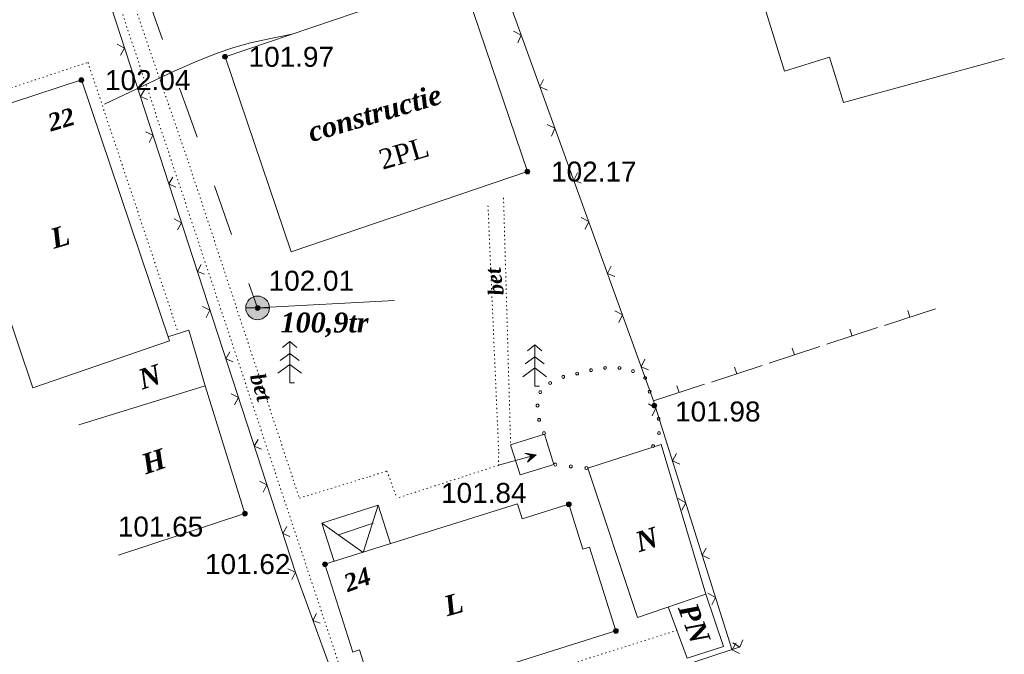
# Model space of a CAD drawing. Header units: millimetres. Extents: x 9396 to 25236, y 15106 to 31102.
# Tile 237 of 256: x 11724 to 11807, y 16735 to 16789. Entities that reach past the tile are written whole.
import ezdxf
from ezdxf.enums import TextEntityAlignment as Align

# ---------------------------------------------------------------- set-up
doc = ezdxf.new("R2010")
doc.units = ezdxf.units.MM
doc.linetypes.add('DOT', pattern=[0.25, 0, -0.25])
doc.linetypes.add('HIDDEN', pattern=[0.375, 0.25, -0.125])
for name, color, linetype, lineweight, true_color in [('1001010', 7, 'Continuous', 9, 0x000000), ('10010110', 7, 'Continuous', 20, 0xa25100), ('1040312', 7, 'Continuous', 9, 0x000000), ('1060000', 7, 'Continuous', 9, 0x000000), ('1070000', 7, 'DOT', 9, 0x000000), ('21100200', 7, 'HIDDEN', 0, 0x800080), ('3000220', 7, 'Continuous', 9, 0x000000), ('3000260', 7, 'Continuous', 9, 0x000000), ('4000091', 7, 'Continuous', 9, 0x000000), ('4000230', 7, 'Continuous', 9, 0x000000), ('5010210', 7, 'Continuous', 20, 0x008000), ('5010420', 7, 'Continuous', 9, 0x000000)]:
    doc.layers.add(name, color=color, linetype=linetype, lineweight=lineweight, true_color=true_color)
doc.styles.add('1', font='timesbi.ttf', dxfattribs={"height": 0.00127})
doc.styles.add('10', font='timesbi.ttf', dxfattribs={"height": 0.001481})
doc.styles.add('11', font='times.ttf', dxfattribs={"height": 0.001693})
doc.styles.add('12', font='timesbi.ttf', dxfattribs={"height": 0.001693})
doc.styles.add('9', font='timesbi.ttf', dxfattribs={"height": 0.001693})
doc.styles.add('F2', font='arial.ttf', dxfattribs={"height": 0.001693})

# ---------------------------------------------------------------- blocks, each defined once
blk = doc.blocks.new('SYMBOL21100200')
at = {"true_color": 0x800080}
h = blk.add_hatch(color=216, dxfattribs=at)
edge = h.paths.add_edge_path()
edge.add_arc((0, 0), 0.1, 0, 360)
at = {"color": 216, "linetype": 'Continuous', "lineweight": 0, "true_color": 0x800080}
blk.add_circle((0, 0), 0.1, dxfattribs=at)
blk = doc.blocks.new('SYMBOL5010420')
at = {"true_color": 0xffffff}
h = blk.add_hatch(color=7, dxfattribs=at)
edge = h.paths.add_edge_path()
edge.add_arc((0, 0), 0.5, 0, 360)
at = {"color": 18, "linetype": 'Continuous', "lineweight": 9, "true_color": 0x000000, "flags": 128}
blk.add_lwpolyline([(-0.5, 0), (0.5, 0)], dxfattribs=at)
at = {"color": 18, "linetype": 'Continuous', "lineweight": 9, "true_color": 0x000000}
blk.add_circle((0, 0), 0.5, dxfattribs=at)
blk = doc.blocks.new('SYMBOL4000230')
at = {"color": 18, "linetype": 'Continuous', "lineweight": 0, "true_color": 0x000000, "flags": 128}
for points in [[(0.204, 0), (0, 0), (0, 1.75), (-0.3, 1.5)], [(0, 1.75), (0.3, 1.5)], [(0, 1.241), (-0.4, 0.95)], [(0, 1.241), (0.4, 0.95)], [(0, 0.778), (-0.5, 0.4)], [(0, 0.778), (0.5, 0.4)]]:
    blk.add_lwpolyline(points, dxfattribs=at)

msp = doc.modelspace()

# ---------------------------------------------------------------- linework, layer by layer
at = {"layer": '1001010', "color": 253}
for p, q in [((11741.103, 16786.052, 0.821), (11761.12, 16792.841, 0.821)), ((11793.484, 16782.192), (11807.112, 16785.895)), ((11736.389, 16761.974), (11724.814, 16757.994)), ((11766.1, 16750.608), (11768.961, 16751.509)), ((11776.053, 16738.537), (11771.824, 16751.188)), ((11750.722, 16745.53), (11753.641, 16746.522))]:
    msp.add_line(p, q, dxfattribs=at)
for points in [[(11793.484, 16782.192, 0), (11792.306, 16786.015, 0), (11788.483, 16784.836, 0), (11783.678, 16800.417, 0), (11803.078, 16805.597, 0), (11805.658, 16795.936, 0)], [(11761.12, 16792.841, 0.821), (11766.723, 16776.321, 0), (11746.707, 16769.532, 40.317), (11741.103, 16786.052, 0.821)], [(11724.814, 16757.994, 0), (11717.318, 16780.277, 0), (11728.938, 16784.097, 0), (11736.389, 16761.974, 0)], [(11736.273, 16762.322, 0), (11738.04, 16762.87, 0), (11739.432, 16758.171, 0), (11728.732, 16754.86, 0)], [(11739.432, 16758.171, 0), (11742.785, 16747.333, 0), (11732.09, 16743.817, 0)], [(11768.961, 16751.509, 0), (11768.159, 16754.055, 0), (11765.298, 16753.154, 0), (11766.1, 16750.608, 0)], [(11771.824, 16751.188, 0), (11778.036, 16753.185, 0), (11781.836, 16740.519, 0), (11776.053, 16738.537, 0)], [(11755.128, 16744.759, 0), (11754.075, 16748.047, 0), (11749.308, 16746.533, 0), (11750.337, 16743.273, 0)], [(11749.308, 16746.533, 0), (11752.815, 16744.043, 0), (11754.075, 16748.047, 0)], [(11774.212, 16737.395, 0), (11753.996, 16731.012, 0), (11752.491, 16735.78, 0), (11751.919, 16735.599, 0), (11749.57, 16743.037, 0), (11765.875, 16748.152, 0), (11766.27, 16746.892, 0), (11770.226, 16748.126, 0)], [(11770.226, 16748.126, 0), (11771.417, 16744.307, 0), (11771.974, 16744.485, 0), (11774.212, 16737.395, 0)], [(11781.836, 16740.519, 0), (11783.322, 16736.059, 0), (11780.239, 16735.067, 0), (11778.642, 16739.418, 0)]]:
    msp.add_polyline3d(points, dxfattribs=at)
at = {"layer": '10010110'}
msp.add_polyline3d([(11746.77, 16787.974, 0.821), (11744.833, 16787.582, 0.55), (11743.254, 16787.23, 0.347), (11741.848, 16786.847, 0.201), (11740.429, 16786.364, 0.103), (11738.811, 16785.713, 0.043), (11736.808, 16784.823, 0.013), (11734.235, 16783.625, 0.002), (11730.904, 16782.05, 0)], dxfattribs=at)
at = {"layer": '1040312', "color": 253}
for p, q in [((11766.591, 16752.427), (11767.191, 16752.227)), ((11766.621, 16752.437), (11767.301, 16752.257)), ((11766.751, 16751.747), (11767.091, 16752.197)), ((11766.781, 16751.757), (11767.171, 16752.227)), ((11766.871, 16751.827), (11767.301, 16752.257))]:
    msp.add_line(p, q, dxfattribs=at)
for points in [[(11764.271, 16751.427, 0), (11767.461, 16752.307, 0), (11767.461, 16752.307, 0), (11766.501, 16752.457, 0)], [(11767.471, 16752.307, 0), (11766.711, 16751.687, 0), (11766.991, 16752.127, 0), (11766.991, 16752.127, 0), (11766.991, 16752.127, 0), (11767.031, 16752.187, 0), (11767.091, 16752.197, 0), (11766.991, 16752.127, 0), (11767.091, 16752.197, 0), (11767.091, 16752.197, 0), (11767.091, 16752.197, 0), (11766.501, 16752.457, 0)]]:
    msp.add_polyline3d(points, dxfattribs=at)
at = {"layer": '1060000', "color": 253}
msp.add_line((11743.86, 16764.772, 2.433), (11755.457, 16765.388, 204.02), dxfattribs=at)
at = {"layer": '1070000', "color": 253}
for p, q in [((11731.967, 16794.637), (11738.002, 16777.126)), ((11764.694, 16774.099), (11765.298, 16753.154))]:
    msp.add_line(p, q, dxfattribs=at)
for points in [[(11730.178, 16794.217, 0), (11731, 16793.959, 0), (11752.624, 16728.965, 0), (11779.472, 16737.469, 0)], [(11714.498, 16789.037, 0), (11717.028, 16781.429, 0), (11729.494, 16785.584, 0), (11737.133, 16762.686, 0)], [(11738.002, 16777.126, 0), (11747.4, 16748.646, 0), (11753.353, 16750.468, 0), (11754.81, 16750.954, 0), (11755.661, 16748.646, 0)], [(11763.378, 16773.429, 0), (11764.286, 16752.533, 0), (11764.269, 16751.423, 0), (11755.661, 16748.646, 0)]]:
    msp.add_polyline3d(points, dxfattribs=at)
at = {"layer": '3000220', "color": 253}
for p, q in [((11796.971, 16763.287), (11801.271, 16764.697)), ((11799.121, 16763.987), (11798.931, 16764.557)), ((11792.081, 16761.687), (11796.381, 16763.097)), ((11794.231, 16762.387), (11794.041, 16762.957)), ((11787.191, 16760.087), (11791.491, 16761.497)), ((11789.341, 16760.787), (11789.151, 16761.357)), ((11782.301, 16758.487), (11786.601, 16759.897)), ((11784.451, 16759.187), (11784.261, 16759.757)), ((11777.411, 16756.887), (11781.711, 16758.297)), ((11779.561, 16757.587), (11779.371, 16758.157))]:
    msp.add_line(p, q, dxfattribs=at)
at = {"layer": '3000260', "color": 253}
for points in [[(11760.478, 16803.717, 0), (11777.407, 16756.884, 0), (11784.038, 16735.838, 0)], [(11730.178, 16794.217, 0), (11747.062, 16742.353, 0), (11753.165, 16725.575, 0), (11776.276, 16733.245, 0), (11784.641, 16736.01, 0), (11784.641, 16736.01, 0)], [(11765.541, 16788.237, 0), (11766.201, 16787.897, 0), (11765.901, 16787.247, 0)], [(11731.961, 16787.117, 0), (11732.591, 16786.797, 0), (11732.261, 16786.197, 0)], [(11768.091, 16784.127, 0), (11767.781, 16783.497, 0), (11768.411, 16783.237, 0)], [(11734.271, 16783.257, 0), (11733.931, 16782.677, 0), (11734.541, 16782.427, 0)], [(11768.401, 16780.327, 0), (11769.051, 16779.997, 0), (11768.761, 16779.337, 0)], [(11734.371, 16779.707, 0), (11735.001, 16779.397, 0), (11734.681, 16778.787, 0)], [(11770.951, 16776.217, 0), (11770.641, 16775.597, 0), (11771.271, 16775.337, 0)], [(11736.681, 16775.857, 0), (11736.341, 16775.277, 0), (11736.951, 16775.017, 0)], [(11736.791, 16772.307, 0), (11737.411, 16771.987, 0), (11737.091, 16771.377, 0)], [(11771.261, 16772.427, 0), (11771.911, 16772.087, 0), (11771.611, 16771.437, 0)], [(11739.091, 16768.447, 0), (11738.761, 16767.867, 0), (11739.361, 16767.617, 0)], [(11773.811, 16768.317, 0), (11773.501, 16767.697, 0), (11774.131, 16767.427, 0)], [(11739.201, 16764.897, 0), (11739.831, 16764.577, 0), (11739.501, 16763.967, 0)], [(11774.111, 16764.517, 0), (11774.771, 16764.187, 0), (11774.471, 16763.527, 0)], [(11741.501, 16761.037, 0), (11741.171, 16760.457, 0), (11741.781, 16760.207, 0)], [(11776.661, 16760.417, 0), (11776.361, 16759.787, 0), (11776.981, 16759.527, 0)], [(11741.611, 16757.487, 0), (11742.241, 16757.167, 0), (11741.911, 16756.567, 0)], [(11776.961, 16756.637, 0), (11777.601, 16756.267, 0), (11777.281, 16755.627, 0)], [(11743.921, 16753.627, 0), (11743.581, 16753.047, 0), (11744.191, 16752.797, 0)], [(11779.341, 16752.427, 0), (11779.001, 16751.817, 0), (11779.621, 16751.517, 0)], [(11744.021, 16750.077, 0), (11744.651, 16749.767, 0), (11744.321, 16749.157, 0)], [(11779.491, 16748.617, 0), (11780.131, 16748.257, 0), (11779.801, 16747.617, 0)], [(11746.331, 16746.227, 0), (11745.991, 16745.647, 0), (11746.601, 16745.387, 0)], [(11781.861, 16744.407, 0), (11781.531, 16743.797, 0), (11782.151, 16743.507, 0)], [(11746.421, 16742.647, 0), (11747.061, 16742.357, 0), (11746.751, 16741.737, 0)], [(11782.011, 16740.597, 0), (11782.651, 16740.237, 0), (11782.331, 16739.597, 0)], [(11748.861, 16738.877, 0), (11748.541, 16738.287, 0), (11749.161, 16738.047, 0)], [(11784.391, 16736.387, 0), (11784.061, 16735.777, 0), (11784.671, 16735.487, 0)], [(11784.111, 16736.367, 0), (11784.701, 16736.027, 0), (11784.951, 16736.637, 0)]]:
    msp.add_polyline3d(points, dxfattribs=at)
at = {"layer": '4000091', "color": 253}
for points in [[(11770.931, 16759.087, 0), (11770.991, 16759.097, 0), (11771.031, 16759.147, 0), (11771.051, 16759.207, 0), (11771.031, 16759.267, 0), (11770.991, 16759.307, 0), (11770.931, 16759.327, 0), (11770.871, 16759.307, 0), (11770.821, 16759.267, 0), (11770.811, 16759.207, 0), (11770.821, 16759.147, 0), (11770.871, 16759.097, 0), (11770.931, 16759.087, 0)], [(11772.111, 16759.367, 0), (11772.171, 16759.387, 0), (11772.211, 16759.427, 0), (11772.231, 16759.487, 0), (11772.211, 16759.547, 0), (11772.171, 16759.597, 0), (11772.111, 16759.607, 0), (11772.051, 16759.597, 0), (11772.001, 16759.547, 0), (11771.991, 16759.487, 0), (11772.001, 16759.427, 0), (11772.051, 16759.387, 0), (11772.111, 16759.367, 0)], [(11773.301, 16759.567, 0), (11773.361, 16759.577, 0), (11773.401, 16759.627, 0), (11773.421, 16759.687, 0), (11773.401, 16759.747, 0), (11773.361, 16759.787, 0), (11773.301, 16759.807, 0), (11773.241, 16759.787, 0), (11773.191, 16759.747, 0), (11773.181, 16759.687, 0), (11773.191, 16759.627, 0), (11773.241, 16759.577, 0), (11773.301, 16759.567, 0)], [(11774.511, 16759.567, 0), (11774.571, 16759.577, 0), (11774.621, 16759.627, 0), (11774.631, 16759.687, 0), (11774.621, 16759.747, 0), (11774.571, 16759.787, 0), (11774.511, 16759.807, 0), (11774.451, 16759.787, 0), (11774.411, 16759.747, 0), (11774.391, 16759.687, 0), (11774.411, 16759.627, 0), (11774.451, 16759.577, 0), (11774.511, 16759.567, 0)], [(11775.661, 16759.287, 0), (11775.721, 16759.307, 0), (11775.761, 16759.347, 0), (11775.781, 16759.407, 0), (11775.761, 16759.467, 0), (11775.721, 16759.517, 0), (11775.661, 16759.527, 0), (11775.601, 16759.517, 0), (11775.561, 16759.467, 0), (11775.541, 16759.407, 0), (11775.561, 16759.347, 0), (11775.601, 16759.307, 0), (11775.661, 16759.287, 0)], [(11768.651, 16758.287, 0), (11768.711, 16758.307, 0), (11768.751, 16758.347, 0), (11768.771, 16758.407, 0), (11768.751, 16758.477, 0), (11768.711, 16758.517, 0), (11768.651, 16758.537, 0), (11768.591, 16758.517, 0), (11768.541, 16758.477, 0), (11768.531, 16758.407, 0), (11768.541, 16758.347, 0), (11768.591, 16758.307, 0), (11768.651, 16758.287, 0)], [(11769.751, 16758.797, 0), (11769.811, 16758.817, 0), (11769.851, 16758.857, 0), (11769.871, 16758.917, 0), (11769.851, 16758.977, 0), (11769.811, 16759.027, 0), (11769.751, 16759.037, 0), (11769.691, 16759.027, 0), (11769.651, 16758.977, 0), (11769.631, 16758.917, 0), (11769.651, 16758.857, 0), (11769.691, 16758.817, 0), (11769.751, 16758.797, 0)], [(11776.691, 16758.697, 0), (11776.751, 16758.717, 0), (11776.791, 16758.757, 0), (11776.811, 16758.817, 0), (11776.791, 16758.877, 0), (11776.751, 16758.927, 0), (11776.691, 16758.937, 0), (11776.631, 16758.927, 0), (11776.581, 16758.877, 0), (11776.571, 16758.817, 0), (11776.581, 16758.757, 0), (11776.631, 16758.717, 0), (11776.691, 16758.697, 0)], [(11767.811, 16757.507, 0), (11767.871, 16757.527, 0), (11767.921, 16757.567, 0), (11767.931, 16757.627, 0), (11767.921, 16757.687, 0), (11767.871, 16757.737, 0), (11767.811, 16757.747, 0), (11767.751, 16757.737, 0), (11767.711, 16757.687, 0), (11767.691, 16757.627, 0), (11767.711, 16757.567, 0), (11767.751, 16757.527, 0), (11767.811, 16757.507, 0)], [(11777.071, 16757.547, 0), (11777.131, 16757.567, 0), (11777.181, 16757.607, 0), (11777.191, 16757.667, 0), (11777.181, 16757.727, 0), (11777.131, 16757.777, 0), (11777.071, 16757.787, 0), (11777.011, 16757.777, 0), (11776.971, 16757.727, 0), (11776.951, 16757.667, 0), (11776.971, 16757.607, 0), (11777.011, 16757.567, 0), (11777.071, 16757.547, 0)], [(11767.581, 16756.367, 0), (11767.641, 16756.387, 0), (11767.681, 16756.427, 0), (11767.701, 16756.487, 0), (11767.681, 16756.547, 0), (11767.641, 16756.597, 0), (11767.581, 16756.607, 0), (11767.521, 16756.597, 0), (11767.471, 16756.547, 0), (11767.461, 16756.487, 0), (11767.471, 16756.427, 0), (11767.521, 16756.387, 0), (11767.581, 16756.367, 0)], [(11777.461, 16756.397, 0), (11777.521, 16756.417, 0), (11777.561, 16756.457, 0), (11777.581, 16756.517, 0), (11777.561, 16756.577, 0), (11777.521, 16756.627, 0), (11777.461, 16756.637, 0), (11777.401, 16756.627, 0), (11777.351, 16756.577, 0), (11777.341, 16756.517, 0), (11777.351, 16756.457, 0), (11777.401, 16756.417, 0), (11777.461, 16756.397, 0)], [(11767.711, 16755.167, 0), (11767.771, 16755.177, 0), (11767.821, 16755.227, 0), (11767.831, 16755.287, 0), (11767.821, 16755.347, 0), (11767.771, 16755.387, 0), (11767.711, 16755.407, 0), (11767.651, 16755.387, 0), (11767.611, 16755.347, 0), (11767.591, 16755.287, 0), (11767.611, 16755.227, 0), (11767.651, 16755.177, 0), (11767.711, 16755.167, 0)], [(11777.841, 16755.247, 0), (11777.901, 16755.267, 0), (11777.941, 16755.307, 0), (11777.961, 16755.367, 0), (11777.941, 16755.427, 0), (11777.901, 16755.477, 0), (11777.841, 16755.487, 0), (11777.781, 16755.477, 0), (11777.741, 16755.427, 0), (11777.721, 16755.367, 0), (11777.741, 16755.307, 0), (11777.781, 16755.267, 0), (11777.841, 16755.247, 0)], [(11768.121, 16754.027, 0), (11768.181, 16754.047, 0), (11768.221, 16754.087, 0), (11768.241, 16754.147, 0), (11768.221, 16754.207, 0), (11768.181, 16754.257, 0), (11768.121, 16754.267, 0), (11768.061, 16754.257, 0), (11768.011, 16754.207, 0), (11768.001, 16754.147, 0), (11768.011, 16754.087, 0), (11768.061, 16754.047, 0), (11768.121, 16754.027, 0)], [(11777.861, 16754.037, 0), (11777.921, 16754.057, 0), (11777.971, 16754.097, 0), (11777.981, 16754.157, 0), (11777.971, 16754.217, 0), (11777.921, 16754.267, 0), (11777.861, 16754.277, 0), (11777.801, 16754.267, 0), (11777.761, 16754.217, 0), (11777.741, 16754.157, 0), (11777.761, 16754.097, 0), (11777.801, 16754.057, 0), (11777.861, 16754.037, 0)], [(11777.361, 16752.937, 0), (11777.421, 16752.957, 0), (11777.471, 16752.997, 0), (11777.481, 16753.057, 0), (11777.471, 16753.117, 0), (11777.421, 16753.157, 0), (11777.361, 16753.177, 0), (11777.301, 16753.157, 0), (11777.261, 16753.117, 0), (11777.241, 16753.057, 0), (11777.261, 16752.997, 0), (11777.301, 16752.957, 0), (11777.361, 16752.937, 0)], [(11769.081, 16751.367, 0), (11769.141, 16751.387, 0), (11769.191, 16751.427, 0), (11769.201, 16751.497, 0), (11769.191, 16751.557, 0), (11769.141, 16751.607, 0), (11769.081, 16751.617, 0), (11769.011, 16751.607, 0), (11768.971, 16751.557, 0), (11768.951, 16751.497, 0), (11768.971, 16751.427, 0), (11769.011, 16751.387, 0), (11769.081, 16751.367, 0)], [(11770.391, 16751.217, 0), (11770.461, 16751.227, 0), (11770.501, 16751.277, 0), (11770.521, 16751.337, 0), (11770.501, 16751.407, 0), (11770.461, 16751.447, 0), (11770.391, 16751.467, 0), (11770.331, 16751.447, 0), (11770.281, 16751.407, 0), (11770.271, 16751.337, 0), (11770.281, 16751.277, 0), (11770.331, 16751.227, 0), (11770.391, 16751.217, 0)], [(11771.711, 16751.077, 0), (11771.781, 16751.087, 0), (11771.821, 16751.137, 0), (11771.841, 16751.197, 0), (11771.821, 16751.267, 0), (11771.781, 16751.307, 0), (11771.711, 16751.327, 0), (11771.651, 16751.307, 0), (11771.601, 16751.267, 0), (11771.591, 16751.197, 0), (11771.601, 16751.137, 0), (11771.651, 16751.087, 0), (11771.711, 16751.077, 0)]]:
    msp.add_polyline3d(points, close=True, dxfattribs=at)
at = {"layer": '5010210'}
for p, q in [((11735.801, 16787.527), (11734.331, 16791.657)), ((11737.261, 16783.387), (11738.001, 16781.317)), ((11738.001, 16781.317), (11738.731, 16779.247)), ((11741.661, 16770.977), (11740.201, 16775.117)), ((11743.131, 16766.837), (11743.861, 16764.777))]:
    msp.add_line(p, q, dxfattribs=at)

# ---------------------------------------------------------------- block references
at = {"layer": '21100200', "xscale": 2, "yscale": 2, "zscale": 2}
for p in [(11741.103, 16786.052, 203.94), (11728.938, 16784.077, 204.08), (11766.723, 16776.321, 204.34), (11743.86, 16764.772, 204.02), (11777.467, 16756.488, 203.96), (11770.226, 16748.126, 203.68), (11742.785, 16747.333, 203.3), (11749.57, 16743.037, 203.24), (11774.212, 16737.395, 203.06)]:
    msp.add_blockref('SYMBOL21100200', p, dxfattribs=at)
at = {"layer": '4000230', "color": 253, "xscale": 2, "yscale": 2, "zscale": 2}
for p in [(11746.582, 16758.425), (11767.336, 16758.129)]:
    msp.add_blockref('SYMBOL4000230', p, dxfattribs=at)
at = {"layer": '5010420', "color": 253, "xscale": 2, "yscale": 2, "zscale": 2}
msp.add_blockref('SYMBOL5010420', (11743.86, 16764.772), dxfattribs=at)

# ---------------------------------------------------------------- texts
at = {"layer": '1001010', "color": 253}
for s, height, rotation, style, p in [('constructie', 1.69297, 16.5, '9', (11748.193, 16779.627, 7.819)), ('2PL', 1.693, 16.4, '11', (11754.213, 16777.287, 30.099)), ('L', 1.693, 16.4, '9', (11726.373, 16770.586)), ('N', 1.693, 18.2, '9', (11733.842, 16758.645)), ('Н', 1.693, 18.6, '9', (11734.117, 16751.454)), ('N', 1.693, 17.6, '9', (11775.939, 16744.862)), ('L', 1.693, 15.8, '9', (11759.711, 16739.442)), ('PN', 1.693, 290.7, '9', (11780.242, 16739.633))]:
    msp.add_text(s, height=height, rotation=rotation, dxfattribs=dict(at, style=style)).set_placement(p, align=Align.MIDDLE_LEFT)
at = {"layer": '1001010', "color": 1, "true_color": 0xff0000, "style": '10'}
for s, rotation, p in [('22', 16.5, (11726.153, 16780.426)), ('24', 20.2, (11751.251, 16741.362))]:
    msp.add_text(s, height=1.4813, rotation=rotation, dxfattribs=at).set_placement(p, align=Align.MIDDLE_LEFT)
at = {"layer": '1070000', "color": 253, "style": '1'}
for rotation, p in [(97.2, (11764.096, 16765.827)), (286.8, (11743.811, 16759.166))]:
    msp.add_text('bet', height=1.2697, rotation=rotation, dxfattribs=at).set_placement(p, align=Align.MIDDLE_LEFT)
at = {"layer": '21100200', "color": 253, "style": 'F2'}
for s, p in [('101.97', (11743.103, 16786.052, 203.94)), ('102.04', (11730.938, 16784.077, 204.08)), ('102.17', (11768.723, 16776.321, 204.34)), ('102.01', (11744.8, 16767.072, 204.02)), ('101.98', (11779.227, 16755.988, 203.96)), ('101.84', (11759.406, 16749.086, 203.68)), ('101.65', (11732.025, 16746.233, 203.3)), ('101.62', (11739.41, 16743.057, 203.24))]:
    msp.add_text(s, height=1.693, dxfattribs=at).set_placement(p, align=Align.MIDDLE_LEFT)
at = {"layer": '5010420', "color": 253, "style": '12'}
msp.add_text('100,9tr', height=1.693, dxfattribs=at).set_placement((11745.8, 16763.532), align=Align.MIDDLE_LEFT)

doc.saveas('drawing.dxf')
